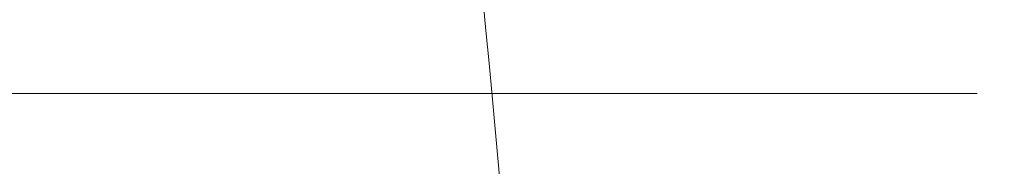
# Model space of a CAD drawing. Header units: millimetres. Extents: x 5939 to 6064, y 7184 to 7303.
# Tile 30 of 256: x 5996.74398 to 5996.77128, y 7191.1297 to 7191.13377. Entities that reach past the tile are written whole.
import ezdxf
from ezdxf.lldxf.tags import DXFTag

# ---------------------------------------------------------------- set-up
doc = ezdxf.new("R2010")
doc.units = ezdxf.units.MM
doc.layers.add('1', color=7, linetype='CONTINUOUS', true_color=0xffffff)
tags = doc.linetypes.add('DASHED', pattern=[25.72, 12.86, -12.86]).pattern_tags.tags
tags[6:7] = [DXFTag(74, 4), DXFTag(75, 0), DXFTag(340, '0'), DXFTag(46, 0.0), DXFTag(50, 0.0), DXFTag(44, 0.0), DXFTag(45, 0.0)]
tags[4:5] = [DXFTag(74, 4), DXFTag(75, 0), DXFTag(340, '0'), DXFTag(46, 0.0), DXFTag(50, 0.0), DXFTag(44, 0.0), DXFTag(45, 0.0)]

msp = doc.modelspace()

# ---------------------------------------------------------------- linework, layer by layer
at = {"layer": '1', "color": 251, "linetype": 'DASHED', "lineweight": 5}
msp.add_line((5996.349335, 7191.131722), (5996.770528, 7191.131722), dxfattribs=at)
msp.add_open_spline([(5996.744828, 7191.269005), (5996.747399, 7191.238659), (5996.753773, 7191.166647), (5996.765482, 7191.041253), (5996.777851, 7190.908379), (5996.788696, 7190.789536), (5996.797056, 7190.696628), (5996.805873, 7190.597248), (5996.818881, 7190.448782), (5996.833455, 7190.279712), (5996.849187, 7190.096465), (5996.863387, 7189.931706), (5996.872547, 7189.827156), (5996.876959, 7189.777195)], degree=3, knots=[0, 0, 0, 0, 0.154023, 0.279018, 0.380175, 0.425275, 0.469256, 0.514493, 0.563292, 0.678648, 0.773361, 0.88466, 1, 1, 1, 1], dxfattribs=at)

doc.saveas('drawing.dxf')
